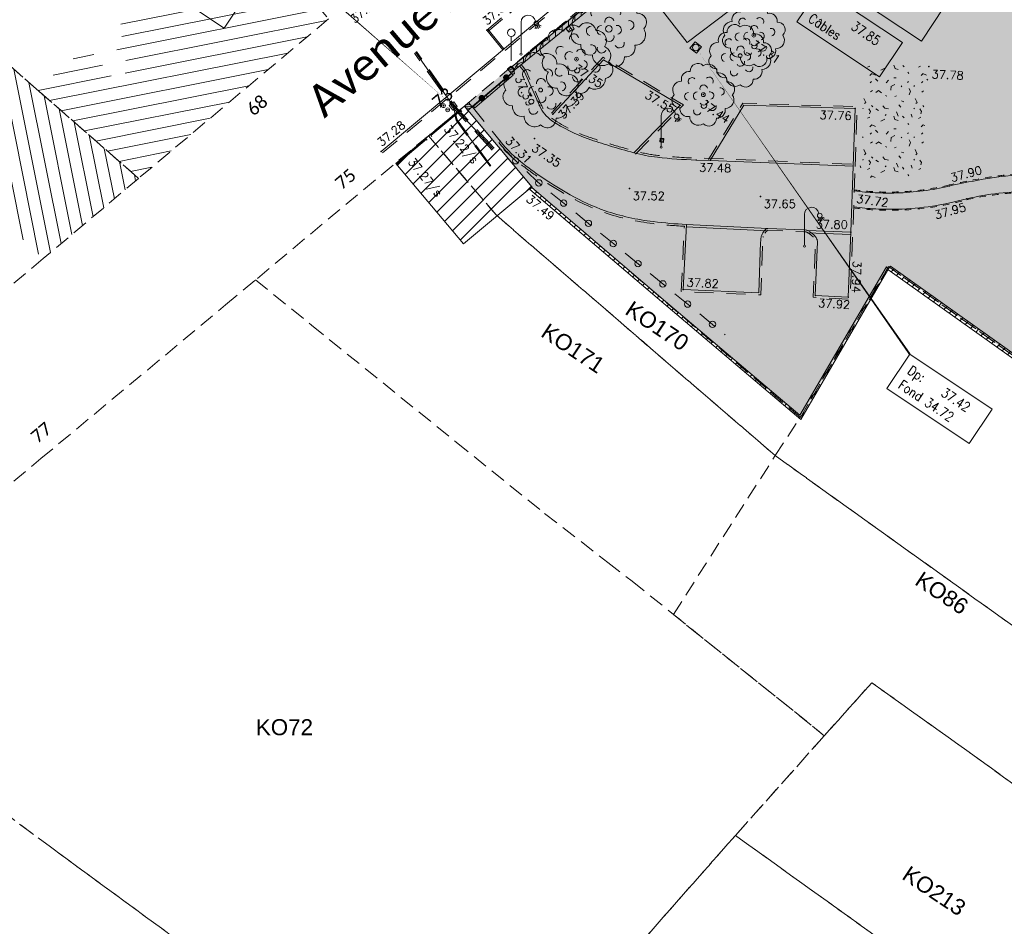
# Model space of a CAD drawing. Header units: metres. Extents: x 1711737 to 1712435, y 9275977 to 9276516.
# Tile 4 of 33: x 1711889 to 1711966, y 9276085 to 9276156. Entities that reach past the tile are written whole.
import ezdxf
from ezdxf.enums import TextEntityAlignment as Align

# ---------------------------------------------------------------- set-up
doc = ezdxf.new("R2010")
doc.units = ezdxf.units.M
doc.header["$LTSCALE"] = 5
doc.header["$PDMODE"] = 32
doc.header["$PDSIZE"] = 0.05
for name, pattern in [('Chemin', [0.5, 0.3, -0.2]), ('Cotation', [0.2, 0.1, -0.1]), ('Feeder', [3, 1, -0.5, 1, -0.5]), ('Parcelle', [1.2, 0.8, -0.4]), ('SubdiFisc', [0.6, 0.4, -0.2])]:
    doc.linetypes.add(name, pattern=pattern)
doc.layers.get('0').update_dxf_attribs({"lineweight": 15})
doc.layers.add('_sh_lot1', color=7, linetype='Continuous', lineweight=15, true_color=0xffffd7)
for name, color, linetype, lineweight in [('BA_barriere', 7, 'Continuous', 13), ('BA_barriere.gra', 7, 'Continuous', 9), ('BO_bordure', 7, 'Continuous', 13), ('BO_bordure.gra', 7, 'Continuous', 5), ('BR_bordurette', 7, 'Continuous', 13), ('BR_bordurette.gra', 7, 'Continuous', 5), ('CAD-Parcelle', 11, 'Parcelle', 13), ('CAD-Parcelle-Texte', 11, 'Continuous', 15), ('FA_facade', 7, 'Continuous', 15), ('FA_facade.hah', 147, 'Continuous', 13), ('HA_haie', 85, 'Continuous', 13), ('HA_haie.gra', 85, 'Continuous', 9), ('LA_limite-apparente', 8, 'Continuous', 13), ('LBA_bord-Asphalte', 8, 'Continuous', 15), ('LF_limite-frise', 8, 'Continuous', 13), ('MA_assainissement', 30, 'Continuous', 13), ('MA_assainissement.txt', 5, 'Continuous', 9), ('ME_electricite', 1, 'Continuous', 13), ('MG_gaz', 40, 'Continuous', 13), ('MI_non-affecte_Texte', 8, 'Continuous', 13), ('ML_eclairage-public', 6, 'Continuous', 13), ('MR_topo', 7, 'Continuous', 5), ('MR_topo.alt', 7, 'Continuous', 9), ('MS_signalisation', 7, 'Continuous', 13), ('MSH_signalisation-horizontale', 8, 'Continuous', 9), ('MU_mur', 7, 'Continuous', 13), ('MU_mur.hah', 147, 'Continuous', 13), ('MV_voirie', 7, 'Continuous', 13), ('MW_eau', 5, 'Continuous', 13), ('VE_Vegetation', 96, 'Continuous', 9)]:
    doc.layers.add(name, color=color, linetype=linetype, lineweight=lineweight)
doc.layers.add('CAD-NomRue', color=7, linetype='Continuous')
doc.styles.add('Ass-Style', font='simplex.shx')
doc.styles.add('Legend', font='calibri.ttf')
doc.styles.add('Simplex 1.0', font='Simplex.shx', dxfattribs={"height": 0.2})
doc.styles.get("Standard").update_dxf_attribs({"font": 'arial.ttf'})
doc.styles.add('Stylbloc-bdu', font='sanss___.ttf')
pattern_1 = [(45, (0, 0), (-0.353553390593, 0.353553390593), [])]

# ---------------------------------------------------------------- blocks, each defined once
blk = doc.blocks.new('PointTopo')
at = {"color": 0}
blk.add_point((0, 0), dxfattribs=at)
at = {"layer": 'MR_topo.alt', "style": 'Simplex 1.0'}
blk.add_attdef('ALT', text='', height=0.65, dxfattribs=at).set_placement((0.25, -0.25), align=Align.TOP_LEFT)
blk = doc.blocks.new('Gl9')
at = {"color": 0, "flags": 128}
blk.add_lwpolyline([(0, 0.1), (0, 3.104, -0.933922), (1.4, 3.2)], format="xyb", dxfattribs=at)
at = {"color": 0}
for points in [[(1.426, 2.709), (1.369, 2.482)], [(1.535, 2.702), (1.562, 2.469)], [(1.624, 2.727), (1.72, 2.513)], [(1.703, 2.779), (1.862, 2.607)], [(1.764, 2.857), (1.97, 2.745)]]:
    blk.add_lwpolyline(points, dxfattribs=at)
at = {"color": 0, "flags": 128}
blk.add_lwpolyline([(0, 0.125), (0, 0.125)], dxfattribs=at)
at = {"color": 0}
for centre, radius in [((1.5, 3), 0.224), ((0, 0), 0.1)]:
    blk.add_circle(centre, radius, dxfattribs=at)
blk = doc.blocks.new('Heq')
at = {"color": 0}
blk.add_lwpolyline([(-0.5, -0.5), (0.5, -0.5), (0.5, 0.5), (-0.5, 0.5)], close=True, dxfattribs=at)
blk.add_circle((0, 0), 0.4, dxfattribs=at)
at = {"color": 0, "style": 'Stylbloc-bdu'}
blk.add_text('E', height=0.6, dxfattribs=at).set_placement((0, 0), align=Align.MIDDLE_CENTER)
blk = doc.blocks.new('Gv1')
at = {"color": 0}
blk.add_circle((0, 0), 0.5, dxfattribs=at)
blk = doc.blocks.new('Gv2')
at = {"color": 0}
for centre, radius, start, end in [((-0.086, 0.371), 0.118, 43.6925, 183.5969), ((0.078, 0.342), 0.135, 358.4583, 125.1928), ((-0.218, 0.24), 0.125, 83.4353, 192.7267), ((-0.177, 0.208), 0.0582, 40.5494, 221.5178), ((0.092, 0.212), 0.0628, 330.5895, 133.7127), ((0.241, 0.217), 0.125, 353.4353, 102.7267), ((-0.343, 0.077), 0.135, 88.4583, 215.1928), ((0.006, 0.093), 0.0582, 9.1467, 190.1151), ((0.372, 0.085), 0.118, 313.6925, 93.5969), ((-0.23, -0.028), 0.0628, 90.5895, 253.7127), ((-0.093, -0.018), 0.0628, 90.5895, 253.7127), ((0.105, -0.014), 0.0582, 280.5494, 101.5178), ((0.269, 0.048), 0.0582, 280.5494, 101.5178), ((-0.372, -0.086), 0.118, 133.6925, 273.5969), ((0.006, -0.102), 0.0628, 210.5895, 13.7127), ((0.343, -0.079), 0.135, 268.4583, 35.1928), ((-0.241, -0.219), 0.125, 173.4353, 282.7267), ((-0.093, -0.258), 0.0582, 160.5494, 341.5178), ((0.138, -0.187), 0.0628, 210.5895, 13.7127), ((0.218, -0.242), 0.125, 263.4353, 12.7267), ((-0.078, -0.344), 0.135, 178.4583, 305.1928), ((0.086, -0.373), 0.118, 223.6925, 3.5969)]:
    blk.add_arc(centre, radius, start, end, dxfattribs=at)
blk = doc.blocks.new('Haq')
at = {"color": 0}
blk.add_lwpolyline([(-0.5, -0.5), (0.5, -0.5), (0.5, 0.5), (-0.5, 0.5)], close=True, dxfattribs=at)
blk.add_circle((0, 0), 0.4, dxfattribs=at)
blk = doc.blocks.new('Ha2')
at = {"color": 0}
blk.add_lwpolyline([(-0.5, -0.5), (0.5, -0.5), (0.5, 0.5), (-0.5, 0.5)], close=True, dxfattribs=at)
at = {"color": 0, "flags": 128}
for points in [[(-0.167, -0.5), (-0.167, 0.5)], [(0.167, -0.5), (0.167, 0.5)]]:
    blk.add_lwpolyline(points, dxfattribs=at)
blk = doc.blocks.new('Hw8')
at = {"color": 0}
for radius in [0.15, 0.03]:
    blk.add_circle((0, 0), radius, dxfattribs=at)
blk = doc.blocks.new('Hg7')
at = {"color": 0, "flags": 128}
blk.add_lwpolyline([(-0.1125, 0), (0.1125, 0)], dxfattribs=at)
at = {"color": 0}
blk.add_circle((0, 0), 0.15, dxfattribs=at)
blk = doc.blocks.new('Ha5')
at = {"color": 0}
blk.add_lwpolyline([(-0.5, -0.5), (0.5, -0.5), (0.5, 0.5), (-0.5, 0.5)], close=True, dxfattribs=at)
blk = doc.blocks.new('Gs1')
at = {"color": 0, "flags": 128}
blk.add_lwpolyline([(0, 0), (0, 1.9)], dxfattribs=at)
at = {"color": 0}
blk.add_circle((0, 2.2), 0.3, dxfattribs=at)
blk = doc.blocks.new('Hv8')
at = {"color": 0}
for p, q in [((-0.5, 0.4), (-0.4, 0.5)), ((-0.5, -0.05), (0.05, 0.5)), ((-0.5, -0.5), (0.5, 0.5)), ((-0.05, -0.5), (0.5, 0.05)), ((0.4, -0.5), (0.5, -0.4))]:
    blk.add_line(p, q, dxfattribs=at)
blk.add_lwpolyline([(-0.5, -0.5), (0.5, -0.5), (0.5, 0.5), (-0.5, 0.5)], close=True, dxfattribs=at)
blk = doc.blocks.new('_Pt-Seuil')
at = {"color": 0}
blk.add_point((0, 0), dxfattribs=at)
at = {"layer": 'MR_topo.alt', "style": 'Simplex 1.0'}
blk.add_attdef('ALT', text='', height=0.65, dxfattribs=at).set_placement((0.25, -0.25), align=Align.TOP_LEFT)
blk = doc.blocks.new('Gsd')
at = {"color": 0, "flags": 128}
for points in [[(0, -0.2), (0, 0)], [(0, -0.1), (1, -0.1)], [(1, -0.2), (1, 0)]]:
    blk.add_lwpolyline(points, dxfattribs=at)
blk = doc.blocks.new('_GeoCercl')
at = {"color": 0, "linetype": 'ByBlock', "lineweight": -2}
blk.add_circle((0, 0), 0.5, dxfattribs=at)
blk = doc.blocks.new('_GeoRond')
at = {"color": 0, "const_width": 0.499}
blk.add_lwpolyline([(-0.2505, 0, 1), (0.2505, 0, 1)], format="xyb", close=True, dxfattribs=at)

msp = doc.modelspace()

# ---------------------------------------------------------------- hatches: boundary and pattern name
at = {"layer": '_sh_lot1'}
h = msp.add_hatch(color=256, dxfattribs=at)
h.dxf.hatch_style = 1
h.paths.add_polyline_path([(1712001.971, 9276136.535), (1712011.331, 9276149.995), (1712014.08, 9276153.956), (1711985.838, 9276173.941), (1711968.512, 9276186.104), (1711952.301, 9276172.605), (1711946.038, 9276167.369), (1711923.87, 9276148.803), (1711929.255, 9276142.337), (1711950.125, 9276124.469), (1711956.999, 9276136.257), (1711987.056, 9276114.796), (1711996.116, 9276127.229)], flags=17)
at = {"layer": 'FA_facade.hah'}
h = msp.add_hatch(dxfattribs=at)
h.set_pattern_fill('ANSI31', color=256, scale=0.3, angle=270)
h.set_pattern_definition([(281.2999, (1711881.224, 9276159.8023), (0.934036, 0.186637), [])])
h.paths.add_polyline_path([(1711865.961, 9276160.145), (1711869.261, 9276163.795), (1711856.201, 9276175.785), (1711854.911, 9276174.395), (1711839.751, 9276188.625), (1711811.561, 9276157.135), (1711807.634, 9276160.653), (1711803.851, 9276156.585), (1711815.291, 9276146.495), (1711818.131, 9276149.635), (1711818.491, 9276149.325), (1711825.281, 9276156.705), (1711826.851, 9276155.325), (1711828.201, 9276154.135), (1711835.511, 9276162.185), (1711837.741, 9276160.245), (1711839.101, 9276161.795), (1711840.251, 9276163.105), (1711865.841, 9276139.845), (1711875.941, 9276130.665), (1711878.111, 9276132.925), (1711878.351, 9276132.715), (1711884.311, 9276139.055), (1711883.991, 9276139.395), (1711886.051, 9276141.525), (1711889.361, 9276138.385), (1711890.971, 9276136.875), (1711898.421, 9276143.145), (1711890.431, 9276150.135), (1711887.121, 9276153.055), (1711873.721, 9276164.795), (1711871.661, 9276162.615), (1711874.351, 9276160.295), (1711871.741, 9276157.425), (1711882.601, 9276147.745), (1711881.011, 9276146.135)])
h = msp.add_hatch(dxfattribs=at)
h.set_pattern_fill('ANSI31', color=256, scale=0.3)
h.set_pattern_definition([(11.3, (1711881.224, 9276159.8023), (-0.186637, 0.934036), [])])
h.paths.add_polyline_path([(1711913.251, 9276155.615), (1711905.411, 9276164.965), (1711905.331, 9276165.055), (1711901.471, 9276161.755), (1711902.661, 9276160.265), (1711896.831, 9276155.445), (1711897.521, 9276154.595), (1711896.371, 9276153.605), (1711897.881, 9276151.795), (1711896.611, 9276150.745), (1711894.431, 9276153.435), (1711890.431, 9276150.135), (1711898.421, 9276143.145)])
h = msp.add_hatch(dxfattribs=at)
h.set_pattern_fill('ANSI31', color=256, scale=0.3)
h.paths.add_polyline_path([(1711923.869, 9276148.803), (1711923.542, 9276148.529), (1711923.606, 9276148.452), (1711921.256, 9276146.498), (1711921.2, 9276146.566), (1711920.845, 9276146.269), (1711920.901, 9276146.203), (1711918.587, 9276144.246), (1711923.8, 9276138.026), (1711929.141, 9276142.474)])
at = {"layer": 'MU_mur.hah'}
h = msp.add_hatch(dxfattribs=at)
h.set_pattern_fill('_U', color=256, scale=0.5, angle=90, style=0, pattern_type=0)
h.set_pattern_definition([(90, (0, 0), (-0.5, 3e-17), [])])
h.paths.add_polyline_path([(1711927.593, 9276151.903), (1711936.39, 9276159.076), (1711943.686, 9276165.284), (1711944.347, 9276165.812), (1711944.55, 9276165.558), (1711943.893, 9276165.033), (1711936.598, 9276158.826), (1711927.799, 9276151.651)])
h = msp.add_hatch(dxfattribs=at)
h.set_pattern_fill('_U', color=256, scale=0.5, angle=45, style=0, pattern_type=0)
h.set_pattern_definition(pattern_1)
h.paths.add_polyline_path([(1711931.536, 9276155.085), (1711931.879, 9276155.373), (1711931.821, 9276155.442), (1711931.478, 9276155.153)])
h = msp.add_hatch(dxfattribs=at)
h.set_pattern_fill('_U', color=256, scale=0.5, angle=63, style=0, pattern_type=0)
h.set_pattern_definition([(63, (0, 0), (-0.445503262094, 0.22699524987), [])])
h.paths.add_polyline_path([(1711932.07, 9276155.054), (1711931.817, 9276154.844), (1711932.035, 9276154.583), (1711932.287, 9276154.793)])
h = msp.add_hatch(dxfattribs=at)
h.set_pattern_fill('_U', color=256, scale=0.5, angle=45, style=0, pattern_type=0)
h.set_pattern_definition(pattern_1)
h.paths.add_polyline_path([(1711929.068, 9276153.046), (1711929.432, 9276153.354), (1711929.374, 9276153.423), (1711929.01, 9276153.115)])
h = msp.add_hatch(dxfattribs=at)
h.set_pattern_fill('_U', color=256, scale=0.5, angle=45, style=0, pattern_type=0)
h.set_pattern_definition(pattern_1)
h.paths.add_polyline_path([(1711928.995, 9276142.27), (1711939.445, 9276133.362), (1711950.145, 9276124.303), (1711957.032, 9276136.117), (1711956.842, 9276136.228), (1711950.087, 9276124.641), (1711939.588, 9276133.53), (1711929.137, 9276142.438)])
h = msp.add_hatch(dxfattribs=at)
h.set_pattern_fill('_U', color=256, scale=0.5, angle=45, style=0, pattern_type=0)
h.set_pattern_definition(pattern_1)
h.paths.add_polyline_path([(1712021.364, 9276108.873), (1712013.833, 9276114.274), (1711996.136, 9276127.026), (1711987.11, 9276114.543), (1711956.956, 9276136.018), (1711957.154, 9276136.295), (1711987.032, 9276115.016), (1711996.06, 9276127.5), (1712014.032, 9276114.55), (1712021.562, 9276109.149)])
at = {"layer": 'VE_Vegetation'}
h = msp.add_hatch(dxfattribs=at)
h.set_pattern_fill('HAIE', color=256, scale=4)
h.set_pattern_definition([(109.29004622, (2.80424, 0.01486), (-24.0000000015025, 68.000000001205), [0.241356, -84.5171244]), (161.565051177, (1.7328, 3.65), (-4, 5e-12), [0.25252, -12.3965906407]), (106.927513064, (1.4932, 3.73), (-15.9999999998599, 52.0000000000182), [0.27384, -95.8926822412]), (111.250505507, (1.74408, 6e-15), (-7.9999999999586, 20.000000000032), [0.34598, -76.9068516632]), (28.4429286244, (1.2084, 2.3284), (43.999999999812, 23.999999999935), [0.31104, -108.8677125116]), (83.659808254, (1.174, 2.0208), (-1e-12, 4.000000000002), [0.30952, -35.9120205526]), (28.072486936, (3.3402, 3.821), (52.000000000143, 28.0000000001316), [0.193668, -67.806332]), (69.4439547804, (3.5112, 0.18576), (4.00000000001, 12.000000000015), [0.1948, -33.9812149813]), (122.905242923, (3.568, 0.36816), (-8.0000000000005, 11.999999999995), [0.2306, -80.7632269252]), (135, (3.7618, 0.7214), (-4, -1e-14), [0.145108, -5.5117462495]), (156.250505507, (3.9784, 3.1944), (-63.9999999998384, 28.0000000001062), [0.31148, -108.94052227]), (45, (3.534, 3.16), (-1e-14, 4), [0.225688, -5.4311662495]), (48.3664606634, (3.568, 2.5904), (28.000000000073, 32.000000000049), [0.13712, -48.0292583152]), (34.6951535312, (3.5908, 1.884), (39.999999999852, 27.999999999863), [0.1802, -63.0653532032]), (128.290163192, (2.2, 3.8552), (-15.9999999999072, 20.0000000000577), [0.18448, -96.6452674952]), (72.2553283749, (2.6104, 1.6444), (28.0000000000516, 87.9999999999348), [0.29912, -104.6961179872]), (115.346175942, (2.7016, 1.9292), (-4.000000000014, 8.0000000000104), [0.23968, -83.8555041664]), (115.016893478, (3.2152, 1.0636), (-3.999999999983, 8.000000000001), [0.35184, -65.8599414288]), (41.1859251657, (3.1236, 0.9836), (4.000000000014, 4.000000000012), [0.12108, -42.3995032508]), (63.434948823, (2.9754, 0.5618), (2e-12, 4), [0.076452, -8.86781991]), (131.185925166, (1.9492, 0.71), (-4.000000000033, 3.999999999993), [0.24228, -42.2783032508]), (159.44395478, (2.17724, 1.1201), (-11.999999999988, 4.000000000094), [0.194808, -33.9812069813]), (19.7988763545, (1.4932, 1.5304), (43.9999999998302, 15.9999999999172), [0.13356, -106.1490820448]), (116.565051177, (2.0177, 2.294), (-4, 4), [0.076452, -8.86781991]), (45, (2.485, 2.636), (-1e-14, 4), [0.09674, -5.5601142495]), (56.309932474, (2.9638, 2.3168), (4, 8), [0.082316, -14.3398891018]), (131.185925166, (2.5764, 3.3312), (-4.000000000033, 3.999999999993), [0.12124, -42.3993432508]), (2e-13, (1.4, 3), (-1e-14, 4), [0.2, -3.8]), (146.309932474, (0.2049, 0.4252), (-8, 4), [0.24628, -14.1759251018]), (143.130102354, (0.4444, 1.8267), (-11.99999999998, 8.00000000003), [0.284896, -19.715104]), (36.3843518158, (-6e-15, 1.83824), (15.9999999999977, 11.999999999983), [0.268868, -94.1345217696]), (136.73570459, (0.21637, 2.66992), (-64.0000000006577, 59.9999999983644), [0.266304, -93.11463624]), (25.7099537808, (0.376, 3.5932), (7.9999999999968, 3.9999999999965), [0.36704, -119.49955251]), (127.405356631, (0.6836, 0.63), (-39.9999999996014, 52.0000000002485), [0.244, -85.359738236]), (45, (0.718, 0.0376), (-1e-14, 4), [0.112844, -5.5440102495]), (153.434948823, (0.8548, 1.5647), (-4, -5e-12), [0.10174, -8.84253191]), (167.471192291, (0.9916, 0.5616), (-20.000000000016, 3.99999999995), [0.31552, -36.5626578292]), (45, (0.8, 2.6), (-1e-14, 4), [0.282844, -5.3740102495])])
h.paths.add_polyline_path([(1711954.742, 9276143.26), (1711959.538, 9276143.036), (1711960.153, 9276151.881), (1711955.154, 9276152.114)])

# ---------------------------------------------------------------- linework, layer by layer
at = {"layer": 'BA_barriere', "flags": 128}
msp.add_lwpolyline([(1711924.472, 9276148.774), (1711927.524, 9276151.348)], dxfattribs=at)
at = {"layer": 'BO_bordure', "flags": 128}
for points in [[(1711917.373, 9276145.247), (1711935.666, 9276160.562), (1711944.832, 9276168.251), (1711952.453, 9276174.607), (1711964.475, 9276184.636, 0.102196), (1711965.178, 9276185.521, 0.076944), (1711965.641, 9276186.942, 0.085567), (1711965.627, 9276188.385, 0.084585), (1711965.127, 9276189.757), (1711955.056, 9276207.429, 0.024997), (1711954.744, 9276207.918, 0.009175), (1711953.807, 9276209.187, 0.012386), (1711952.892, 9276210.319, 0.012386), (1711951.923, 9276211.405)], [(1711926.666, 9276146.045, 0.055978), (1711928.512, 9276144.257, 0.019789), (1711930.084, 9276143.13, 0.020043), (1711932.14, 9276141.865, 0.0425), (1711934.857, 9276140.621, 0.052411), (1711938.632, 9276139.766, 0.019793), (1711941.215, 9276139.548), (1711940.961, 9276134.455), (1711946.885, 9276134.189), (1711947.017, 9276138.151, -0.020462), (1711947.048, 9276138.559, -0.076611), (1711947.077, 9276138.665, -0.025359), (1711947.188, 9276138.884, -0.034065), (1711947.29, 9276139.035, -0.070936), (1711947.469, 9276139.209, -0.168446), (1711947.571, 9276139.24), (1711950.396, 9276139.131, -0.033371), (1711950.57, 9276139.112, -0.05639), (1711950.67, 9276139.083, -0.053223), (1711950.862, 9276138.977, -0.032064), (1711951.146, 9276138.751, -0.08592), (1711951.392, 9276138.435, -0.132857), (1711951.45, 9276138.18), (1711951.288, 9276133.993), (1711953.866, 9276133.854), (1711954.066, 9276138.95), (1711954.256, 9276144.091), (1711943.068, 9276144.557), (1711941.97, 9276144.584, -0.022627), (1711938.957, 9276144.796, -0.036613), (1711937.122, 9276145.146, -0.008351), (1711935.208, 9276145.694, -0.00951), (1711933.546, 9276146.234, -0.066476), (1711930.716, 9276147.657, -0.139661), (1711929.736, 9276148.833), (1711928.564, 9276151.48), (1711928.184, 9276151.946)]]:
    msp.add_lwpolyline(points, format="xyb", dxfattribs=at)
for points in [[(1711937.122, 9276145.146), (1711940.737, 9276148.858), (1711934.731, 9276152.422), (1711930.782, 9276148.155)], [(1711954.256, 9276144.091), (1711954.389, 9276148.605), (1711945.701, 9276148.869), (1711943.068, 9276144.557)]]:
    msp.add_lwpolyline(points, dxfattribs=at)
at = {"layer": 'BO_bordure.gra', "linetype": 'Chemin', "flags": 128}
for points in [[(1711917.469, 9276145.132), (1711935.763, 9276160.447), (1711944.929, 9276168.136), (1711952.549, 9276174.492), (1711964.571, 9276184.521, 0.102196), (1711965.312, 9276185.453, 0.076944), (1711965.789, 9276186.918, 0.085567), (1711965.774, 9276188.412, 0.084585), (1711965.258, 9276189.831), (1711955.186, 9276207.504, 0.024997), (1711954.867, 9276208.005, 0.009175), (1711953.926, 9276209.278, 0.012386), (1711953.007, 9276210.416, 0.012386), (1711952.032, 9276211.507, 0.012386)], [(1711926.55, 9276145.95, 0.055972), (1711928.42, 9276144.139, 0.019779), (1711930.001, 9276143.005, 0.020036), (1711932.066, 9276141.734, 0.042515), (1711934.807, 9276140.48, 0.052422), (1711938.614, 9276139.617, 0.018643), (1711941.058, 9276139.405), (1711940.804, 9276134.312), (1711947.03, 9276134.032), (1711947.167, 9276138.146, -0.020462), (1711947.197, 9276138.542, -0.076611), (1711947.214, 9276138.604, -0.025359), (1711947.318, 9276138.809, -0.034065), (1711947.408, 9276138.944, -0.070936), (1711947.557, 9276139.088, -0.168446), (1711947.566, 9276139.09), (1711950.39, 9276138.981, -0.033371), (1711950.545, 9276138.965, -0.05639), (1711950.612, 9276138.945, -0.053223), (1711950.776, 9276138.854, -0.032064), (1711951.045, 9276138.64, -0.08592), (1711951.259, 9276138.364, -0.132857), (1711951.3, 9276138.186), (1711951.132, 9276133.851), (1711954.01, 9276133.696), (1711954.216, 9276138.945), (1711954.411, 9276144.234), (1711943.073, 9276144.707), (1711941.973, 9276144.734, -0.022627), (1711938.974, 9276144.945, -0.036613), (1711937.161, 9276145.291, -0.008351), (1711935.252, 9276145.837, -0.00951), (1711933.595, 9276146.376, -0.066476), (1711930.8, 9276147.781, -0.139661), (1711929.873, 9276148.894), (1711928.693, 9276151.559), (1711928.3, 9276152.041)]]:
    msp.add_lwpolyline(points, format="xyb", dxfattribs=at)
for points in [[(1711937.229, 9276145.042), (1711940.977, 9276148.89), (1711934.703, 9276152.613), (1711930.672, 9276148.257)], [(1711954.405, 9276144.086), (1711954.543, 9276148.75), (1711945.618, 9276149.022), (1711942.94, 9276144.635)]]:
    msp.add_lwpolyline(points, dxfattribs=at)
at = {"layer": 'BR_bordurette', "flags": 128}
for points in [[(1711992.683, 9276139.578, -0.033029), (1711990.334, 9276139.726, -0.008538), (1711988.456, 9276139.967, -0.008894), (1711986.125, 9276140.35, -0.013269), (1711984.576, 9276140.676), (1711980.082, 9276141.745, 0.017139), (1711975.919, 9276142.562, 0.00186), (1711973.054, 9276143.021, 0.024844), (1711969.657, 9276143.453, 0.042942), (1711966.139, 9276143.331, 0.011477), (1711964.765, 9276143.142, 0.015229), (1711961.769, 9276142.552)], [(1711961.769, 9276142.552, -0.025329), (1711959.711, 9276142.173, -0.025329), (1711957.626, 9276142.005, -0.019969), (1711955.976, 9276142.021, -0.019969), (1711954.333, 9276142.169)], [(1711963.12, 9276141.56, -0.024382), (1711965.635, 9276141.984, -0.024382), (1711968.179, 9276142.162, -0.009632), (1711969.647, 9276142.164, -0.025749), (1711970.195, 9276142.126), (1711973.709, 9276141.699, -0.012536), (1711975.078, 9276141.498, -0.006138), (1711977.856, 9276140.984, -0.007993), (1711980.535, 9276140.409, -0.007993), (1711983.194, 9276139.749)], [(1711954.307, 9276140.915, 0.019525), (1711956.013, 9276140.76, 0.019525), (1711957.726, 9276140.738, 0.031173), (1711960.449, 9276140.981, 0.031173), (1711963.12, 9276141.56)]]:
    msp.add_lwpolyline(points, format="xyb", dxfattribs=at)
at = {"layer": 'BR_bordurette.gra', "linetype": 'Cotation', "flags": 128}
for points in [[(1711992.683, 9276139.658, -0.033039), (1711990.343, 9276139.805, -0.008541), (1711988.467, 9276140.046, -0.008894), (1711986.14, 9276140.429, -0.013269), (1711984.594, 9276140.753), (1711980.1, 9276141.823, 0.017139), (1711975.932, 9276142.641, 0.001859), (1711973.067, 9276143.1, 0.024846), (1711969.662, 9276143.533, 0.042952), (1711966.13, 9276143.411, 0.011476), (1711964.752, 9276143.221, 0.015229), (1711961.751, 9276142.63, 0.015229)], [(1711961.75, 9276142.63, -0.025329), (1711959.701, 9276142.253, -0.025329), (1711957.624, 9276142.085, -0.019969), (1711955.98, 9276142.101, -0.019969), (1711954.344, 9276142.249, -0.019969)], [(1711963.137, 9276141.482, -0.024382), (1711965.645, 9276141.905, -0.024382), (1711968.181, 9276142.082, -0.009632), (1711969.646, 9276142.084, -0.025749), (1711970.185, 9276142.046), (1711973.699, 9276141.62, -0.012536), (1711975.064, 9276141.42, -0.006138), (1711977.84, 9276140.905, -0.007993), (1711980.517, 9276140.331, -0.007993), (1711983.173, 9276139.671, -0.007993)], [(1711954.297, 9276140.835, 0.019525), (1711956.009, 9276140.68, 0.019525), (1711957.728, 9276140.658, 0.031173), (1711960.461, 9276140.902, 0.031173), (1711963.142, 9276141.483, 0.031173)]]:
    msp.add_lwpolyline(points, format="xyb", dxfattribs=at)
at = {"layer": 'CAD-Parcelle', "ltscale": 0.3, "elevation": 34.565}
for points in [[(1711883.901, 9276190.585), (1711903.691, 9276167.005), (1711905.331, 9276165.055), (1711905.411, 9276164.965), (1711913.251, 9276155.615), (1711898.421, 9276143.145), (1711890.431, 9276150.135), (1711887.121, 9276153.055), (1711873.721, 9276164.795), (1711867.611, 9276170.145), (1711879.871, 9276188.275), (1711883.901, 9276190.585)], [(1711987.056, 9276114.796), (1711956.999, 9276136.257), (1711950.125, 9276124.469), (1711929.137, 9276142.438), (1711929.141, 9276142.474), (1711923.87, 9276148.803), (1711946.038, 9276167.369), (1711952.301, 9276172.605), (1711968.516, 9276186.108), (1711968.308, 9276186.247), (1711985.838, 9276173.941), (1712014.08, 9276153.956), (1712011.331, 9276149.995), (1712001.971, 9276136.535), (1711996.116, 9276127.229), (1711987.056, 9276114.796)], [(1711921.061, 9276146.485), (1711926.351, 9276140.285), (1711948.151, 9276121.475), (1711950.125, 9276124.469), (1711929.137, 9276142.438), (1711929.141, 9276142.474), (1711923.87, 9276148.803), (1711921.061, 9276146.485)], [(1711907.561, 9276135.215), (1711911.921, 9276131.685), (1711923.221, 9276122.535), (1711930.141, 9276116.965), (1711935.071, 9276113.135), (1711936.981, 9276111.655), (1711940.201, 9276109.065), (1711948.151, 9276121.475), (1711926.351, 9276140.285), (1711921.061, 9276146.485), (1711907.561, 9276135.215)], [(1711948.151, 9276121.475), (1711950.125, 9276124.469), (1711956.999, 9276136.257), (1711987.056, 9276114.796), (1711982.321, 9276107.945), (1712008.541, 9276089.055), (1712016.531, 9276083.265), (1712031.241, 9276072.595), (1712026.211, 9276065.595), (1712007.971, 9276078.585), (1712005.601, 9276080.275), (1712002.441, 9276082.505), (1711985.221, 9276094.915), (1711948.151, 9276121.475)], [(1711871.881, 9276105.445), (1711877.311, 9276110.045), (1711884.591, 9276116.085), (1711885.901, 9276117.175), (1711890.791, 9276121.245), (1711899.131, 9276128.185), (1711905.201, 9276133.255), (1711907.561, 9276135.215), (1711911.921, 9276131.685), (1711923.221, 9276122.535), (1711930.141, 9276116.965), (1711935.071, 9276113.135), (1711936.981, 9276111.655), (1711940.201, 9276109.065), (1711951.991, 9276099.585), (1711945.041, 9276091.785), (1711931.631, 9276076.575), (1711924.461, 9276081.695), (1711916.351, 9276072.695), (1711891.531, 9276090.885), (1711871.881, 9276105.445)], [(1712020.351, 9276057.395), (1712008.011, 9276066.185), (1711999.691, 9276072.145), (1711984.901, 9276082.755), (1711983.131, 9276084.025), (1711976.511, 9276088.785), (1711963.301, 9276098.295), (1711955.701, 9276103.725), (1711951.991, 9276099.585), (1711940.201, 9276109.065), (1711948.151, 9276121.475), (1711985.221, 9276094.915), (1712002.441, 9276082.505), (1712005.601, 9276080.275), (1712007.971, 9276078.585), (1712026.211, 9276065.595), (1712020.351, 9276057.395)], [(1711871.881, 9276105.445), (1711891.531, 9276090.885), (1711916.351, 9276072.695), (1711908.341, 9276063.815), (1711895.851, 9276049.915), (1711891.981, 9276045.635), (1711887.081, 9276040.115), (1711868.041, 9276057.065), (1711844.071, 9276078.685), (1711843.581, 9276081.745), (1711853.411, 9276090.005), (1711871.881, 9276105.445)], [(1711967.191, 9276075.895), (1711945.041, 9276091.785), (1711951.991, 9276099.585), (1711955.701, 9276103.725), (1711963.301, 9276098.295), (1711976.511, 9276088.785), (1711967.191, 9276075.895)], [(1711987.101, 9276036.845), (1711985.861, 9276037.735), (1711982.641, 9276040.035), (1711959.901, 9276056.315), (1711938.391, 9276071.755), (1711931.631, 9276076.575), (1711945.041, 9276091.785), (1711967.191, 9276075.895), (1711957.761, 9276062.835), (1711978.681, 9276047.975), (1711990.171, 9276041.145), (1711987.101, 9276036.845)]]:
    msp.add_lwpolyline(points, close=True, dxfattribs=at)
msp.add_lwpolyline([(1711887.121, 9276153.055), (1711890.431, 9276150.135), (1711898.421, 9276143.145), (1711890.971, 9276136.875), (1711873.481, 9276122.295)], dxfattribs=at)
at = {"layer": 'FA_facade', "flags": 128}
msp.add_lwpolyline([(1711923.8, 9276138.026), (1711918.523, 9276144.323), (1711923.542, 9276148.529), (1711923.869, 9276148.803), (1711929.141, 9276142.474)], close=True, dxfattribs=at)
at = {"layer": 'HA_haie', "linetype": 'Chemin', "flags": 128}
msp.add_lwpolyline([(1711926.956, 9276145.415), (1711929.617, 9276142.854), (1711938.36, 9276135.728), (1711944.251, 9276130.927)], dxfattribs=at)
at = {"layer": 'LA_limite-apparente', "flags": 128}
msp.add_lwpolyline([(1711938.708, 9276157.077), (1711941.288, 9276153.759), (1711944.575, 9276156.271), (1711941.974, 9276159.617)], close=True, dxfattribs=at)
at = {"layer": 'LBA_bord-Asphalte', "linetype": 'Chemin', "flags": 128}
msp.add_lwpolyline([(1711924.472, 9276148.774), (1711926.666, 9276146.045)], dxfattribs=at)
at = {"layer": 'LF_limite-frise', "flags": 128}
for points in [[(1711941.206, 9276139.348), (1711947.562, 9276139.04)], [(1711941.215, 9276139.548), (1711947.571, 9276139.24)], [(1711950.663, 9276138.883), (1711954.058, 9276138.751)], [(1711950.67, 9276139.083), (1711954.066, 9276138.95)]]:
    msp.add_lwpolyline(points, dxfattribs=at)
at = {"layer": 'MA_assainissement', "linetype": 'SubdiFisc', "flags": 128}
for points in [[(1711926.054, 9276145.364), (1711922.929, 9276148.742), (1711919.971, 9276152.942)], [(1711926.201, 9276145.5), (1711923.084, 9276148.869), (1711920.135, 9276153.057)], [(1711925.885, 9276144.09), (1711923.225, 9276147.689), (1711922.968, 9276148.796)], [(1711925.95, 9276144.138), (1711923.299, 9276147.724), (1711923.045, 9276148.815)]]:
    msp.add_lwpolyline(points, dxfattribs=at)
at = {"layer": 'MA_assainissement', "linetype": 'Continuous', "flags": 128}
msp.add_lwpolyline([(1711926.128, 9276145.432), (1711923.006, 9276148.806), (1711920.053, 9276153)], dxfattribs=at)
at = {"layer": 'MA_assainissement', "flags": 128}
msp.add_lwpolyline([(1711925.918, 9276144.114), (1711923.262, 9276147.706), (1711923.006, 9276148.806)], dxfattribs=at)
at = {"layer": 'MA_assainissement.txt'}
for points in [[(1711902.702, 9276165.249), (1711909.149, 9276160.949), (1711905.113, 9276154.896), (1711898.665, 9276159.196)], [(1711958.661, 9276129.414), (1711965.109, 9276125.114), (1711963.319, 9276122.431), (1711956.872, 9276126.731)]]:
    msp.add_lwpolyline(points, close=True, dxfattribs=at)
for points in [[(1711923.006, 9276148.806, 0, 0.15, 0), (1711909.149, 9276160.949, 0, 0, 0)], [(1711941.945, 9276153.377, 0, 0.15, 0), (1711958.661, 9276129.414, 0, 0, 0)]]:
    msp.add_lwpolyline(points, format="xyseb", dxfattribs=at)
at = {"layer": 'MI_non-affecte_Texte'}
for points in [[(1711954.915, 9276160.85), (1711961.362, 9276156.55), (1711959.573, 9276153.867), (1711953.125, 9276158.167)], [(1711951.644, 9276158.056), (1711958.092, 9276153.756), (1711956.302, 9276151.073), (1711949.855, 9276155.373)]]:
    msp.add_lwpolyline(points, close=True, dxfattribs=at)
at = {"layer": 'MSH_signalisation-horizontale', "linetype": 'Feeder', "ltscale": 0.3, "flags": 128}
for points in [[(1711925.621, 9276154.727), (1711929.293, 9276157.781), (1711934.328, 9276161.99), (1711943.558, 9276169.732), (1711951.216, 9276176.094)], [(1711925.698, 9276154.634), (1711929.37, 9276157.689), (1711934.405, 9276161.898), (1711943.635, 9276169.64), (1711951.293, 9276176.001)]]:
    msp.add_lwpolyline(points, dxfattribs=at)
at = {"layer": 'MSH_signalisation-horizontale', "flags": 128}
for points in [[(1711926.865, 9276153.194), (1711925.621, 9276154.727)], [(1711926.957, 9276153.271), (1711925.715, 9276154.802)]]:
    msp.add_lwpolyline(points, dxfattribs=at)
at = {"layer": 'MU_mur'}
for p, q in [((1711931.536, 9276155.085, 37.053), (1711931.478, 9276155.153, 37.053)), ((1711931.879, 9276155.373, 37.053), (1711931.821, 9276155.442, 37.053)), ((1711932.07, 9276155.054, 37.17), (1711932.287, 9276154.793, 37.17)), ((1711931.817, 9276154.844, 37.17), (1711932.035, 9276154.583, 37.17)), ((1711929.068, 9276153.046, 37.135), (1711929.01, 9276153.115, 37.135)), ((1711929.432, 9276153.354, 37.135), (1711929.374, 9276153.423, 37.135)), ((1711927.808, 9276151.639, 37.156), (1711927.593, 9276151.903, 37.156)), ((1711927.593, 9276151.903, 37.156), (1711927.799, 9276151.651, 37.156)), ((1711928.995, 9276142.27, 37.474), (1711929.137, 9276142.438, 37.474)), ((1711957.032, 9276136.117, 37.474), (1711956.842, 9276136.228, 37.474)), ((1711956.956, 9276136.018, 39.928), (1711957.154, 9276136.295, 39.928))]:
    msp.add_line(p, q, dxfattribs=at)
at = {"layer": 'MU_mur', "flags": 128}
for points, elevation in [([(1711927.593, 9276151.903), (1711936.39, 9276159.076), (1711943.686, 9276165.284), (1711944.347, 9276165.812)], 37.156), ([(1711927.808, 9276151.639), (1711936.608, 9276158.815), (1711943.883, 9276165.044), (1711944.55, 9276165.539)], 37.156), ([(1711931.478, 9276155.153), (1711931.821, 9276155.442)], 37.053), ([(1711931.536, 9276155.085), (1711931.879, 9276155.373)], 37.053), ([(1711932.07, 9276155.054), (1711931.817, 9276154.844)], 37.17), ([(1711932.287, 9276154.793), (1711932.035, 9276154.583)], 37.17), ([(1711929.01, 9276153.115), (1711929.374, 9276153.423)], 37.135), ([(1711929.068, 9276153.046), (1711929.432, 9276153.354)], 37.135), ([(1711928.995, 9276142.27), (1711939.445, 9276133.362), (1711950.145, 9276124.303), (1711957.032, 9276136.117)], 37.474), ([(1711929.137, 9276142.438), (1711939.588, 9276133.53), (1711950.087, 9276124.641), (1711956.842, 9276136.228)], 37.474), ([(1712021.364, 9276108.873), (1712013.833, 9276114.274), (1711996.136, 9276127.026), (1711987.11, 9276114.543), (1711956.956, 9276136.018)], 39.928), ([(1712021.562, 9276109.149), (1712014.032, 9276114.55), (1711996.06, 9276127.5), (1711987.032, 9276115.016), (1711957.154, 9276136.295)], 39.928)]:
    msp.add_lwpolyline(points, dxfattribs=dict(at, elevation=elevation))

# ---------------------------------------------------------------- block references
at = {"layer": 'BA_barriere.gra', "xscale": 0.5, "yscale": 0.5, "zscale": 0.5, "rotation": 40.13626035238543}
for p in [(1711927.147, 9276151.03), (1711925.236, 9276149.418)]:
    msp.add_blockref('_GeoRond', p, dxfattribs=at)
at = {"layer": 'FA_facade'}
for p, xscale, rotation in [((1711921.192, 9276146.575, 37.226), 3.055914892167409, 39.75501965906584), ((1711918.523, 9276144.323, 37.284), 3.030104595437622, 40.22576875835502)]:
    msp.add_blockref('Gsd', p, dxfattribs=dict(at, xscale=xscale, rotation=rotation))
at = {"layer": 'HA_haie.gra', "xscale": 0.5, "yscale": 0.5, "zscale": 0.5}
for p, rotation in [((1711927.882, 9276144.523), 316.1000937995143), ((1711929.689, 9276142.795), 320.8193713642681), ((1711931.627, 9276141.216), 320.8193713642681), ((1711933.565, 9276139.637), 320.8193713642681), ((1711935.502, 9276138.057), 320.8193713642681), ((1711937.44, 9276136.478), 320.8193713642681), ((1711939.378, 9276134.898), 320.8194020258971), ((1711941.316, 9276133.319), 320.8194020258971), ((1711943.254, 9276131.739), 320.8194020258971)]:
    msp.add_blockref('_GeoCercl', p, dxfattribs=dict(at, rotation=rotation))
at = {"layer": 'MA_assainissement'}
for name, p, xscale, yscale, rotation in [('Haq', (1711941.945, 9276153.377, 37.417), 0.6474574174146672, 0.6474574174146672, 321.4879247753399), ('Ha2', (1711926.132, 9276150.002, 37.231), 3.928737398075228, -0.1632600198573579, 220.5544550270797), ('Ha5', (1711923.006, 9276148.806, 37.183), 0.4474978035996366, 0.4474978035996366, 307.7315604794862)]:
    msp.add_blockref(name, p, dxfattribs=dict(at, xscale=xscale, yscale=yscale, rotation=rotation))
at = {"layer": 'ME_electricite', "xscale": -0.3, "yscale": -0.3, "rotation": 173.7220083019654}
msp.add_blockref('Heq', (1711939.3, 9276146.125, 37.532), dxfattribs=at)
at = {"layer": 'MG_gaz'}
msp.add_blockref('Hg7', (1711922.564, 9276148.502, 37.194), dxfattribs=at)
at = {"layer": 'ML_eclairage-public', "xscale": 0.8, "yscale": 0.8, "zscale": 0.8}
for p in [(1711928.295, 9276152.864, 37.174), (1711939.25, 9276145.59, 37.471), (1711950.434, 9276137.841, 37.851)]:
    msp.add_blockref('Gl9', p, dxfattribs=at)
at = {"layer": 'MR_topo'}
ref = msp.add_blockref('PointTopo', (1711917.127, 9276156.429, 37.265), dxfattribs=dict(at, rotation=39.82738203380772))
ref.add_attrib('ALT', '37.27', dxfattribs={"layer": 'MR_topo.alt', "height": 0.65, "rotation": 39.82738, "style": 'Simplex 1.0'}).set_placement((1711917.22, 9276156.833, 37.265), align=Align.RIGHT)
ref = msp.add_blockref('PointTopo', (1711925.621, 9276154.727, 37.069), dxfattribs=dict(at, rotation=41.44371334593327))
ref.add_attrib('ALT', '37.07', (1711925.643, 9276155.08, 37.069), dxfattribs={"layer": 'MR_topo.alt', "height": 0.65, "rotation": 41.44371, "style": 'Simplex 1.0'})
ref = msp.add_blockref('PointTopo', (1711946.486, 9276154.344, 37.315), dxfattribs=dict(at, rotation=326.2998993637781))
ref.add_attrib('ALT', '37.31', dxfattribs={"layer": 'MR_topo.alt', "height": 0.65, "rotation": 326.2999, "style": 'Simplex 1.0'}).set_placement((1711946.555, 9276153.998, 37.315), align=Align.TOP_LEFT)
ref = msp.add_blockref('PointTopo', (1711932.628, 9276152.462, 37.348), dxfattribs=dict(at, rotation=326.2998993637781))
ref.add_attrib('ALT', '37.35', dxfattribs={"layer": 'MR_topo.alt', "height": 0.65, "rotation": 326.2999, "style": 'Simplex 1.0'}).set_placement((1711932.697, 9276152.116, 37.348), align=Align.TOP_LEFT)
ref = msp.add_blockref('PointTopo', (1711960.153, 9276151.881), dxfattribs=dict(at, rotation=357.3337693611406))
ref.add_attrib('ALT', '37.78', dxfattribs={"layer": 'MR_topo.alt', "height": 0.65, "rotation": 357.33377, "style": 'Simplex 1.0'}).set_placement((1711960.391, 9276151.62), align=Align.TOP_LEFT)
ref = msp.add_blockref('PointTopo', (1711929.736, 9276148.833, 37.395), dxfattribs=dict(at, rotation=293.8898586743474))
ref.add_attrib('ALT', '37.39', dxfattribs={"layer": 'MR_topo.alt', "height": 0.65, "rotation": 293.88986, "style": 'Simplex 1.0'}).set_placement((1711929.406, 9276148.961, 37.395), align=Align.TOP_RIGHT)
ref = msp.add_blockref('PointTopo', (1711930.782, 9276148.155, 37.386), dxfattribs=dict(at, rotation=47.21139713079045))
ref.add_attrib('ALT', '37.39', dxfattribs={"layer": 'MR_topo.alt', "height": 0.65, "rotation": 47.2114, "style": 'Simplex 1.0'}).set_placement((1711931.135, 9276148.169, 37.386), align=Align.TOP_LEFT)
ref = msp.add_blockref('PointTopo', (1711940.737, 9276148.858, 37.553), dxfattribs=dict(at, rotation=329.3129899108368))
ref.add_attrib('ALT', '37.55', dxfattribs={"layer": 'MR_topo.alt', "height": 0.65, "rotation": 329.31299, "style": 'Simplex 1.0'}).set_placement((1711940.394, 9276148.771, 37.553), align=Align.TOP_RIGHT)
ref = msp.add_blockref('PointTopo', (1711942.537, 9276149.692, 37.443), dxfattribs=dict(at, rotation=326.2998993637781))
ref.add_attrib('ALT', '37.44', dxfattribs={"layer": 'MR_topo.alt', "height": 0.65, "rotation": 326.2999, "style": 'Simplex 1.0'}).set_placement((1711942.607, 9276149.346, 37.443), align=Align.TOP_LEFT)
ref = msp.add_blockref('PointTopo', (1711954.389, 9276148.605, 37.759), dxfattribs=dict(at, rotation=358.2550088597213))
ref.add_attrib('ALT', '37.76', dxfattribs={"layer": 'MR_topo.alt', "height": 0.65, "rotation": 358.25501, "style": 'Simplex 1.0'}).set_placement((1711954.132, 9276148.362, 37.759), align=Align.TOP_RIGHT)
ref = msp.add_blockref('PointTopo', (1711917.373, 9276145.247, 37.284), dxfattribs=dict(at, rotation=39.82738203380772))
ref.add_attrib('ALT', '37.28', (1711917.405, 9276145.599, 37.284), dxfattribs={"layer": 'MR_topo.alt', "height": 0.65, "rotation": 39.82738, "style": 'Simplex 1.0'})
ref = msp.add_blockref('_Pt-Seuil', (1711921.192, 9276146.575, 37.225), dxfattribs=dict(at, rotation=310.0906248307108))
ref.add_attrib('ALT', '37.22/s', dxfattribs={"layer": 'MR_topo.alt', "height": 0.65, "rotation": 310.09062, "style": 'Simplex 1.0'}).set_placement((1711922.718, 9276147.402, 37.225), align=Align.TOP_LEFT)
ref = msp.add_blockref('_Pt-Seuil', (1711920.836, 9276146.28, 37.272), dxfattribs=dict(at, rotation=309.2170231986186))
ref.add_attrib('ALT', '37.27/s', dxfattribs={"layer": 'MR_topo.alt', "height": 0.65, "rotation": 309.21702, "style": 'Simplex 1.0'}).set_placement((1711919.932, 9276144.838, 37.272), align=Align.TOP_LEFT)
ref = msp.add_blockref('PointTopo', (1711926.666, 9276146.045, 37.31), dxfattribs=dict(at, rotation=313.7533926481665))
ref.add_attrib('ALT', '37.31', (1711927.019, 9276146.038, 37.31), dxfattribs={"layer": 'MR_topo.alt', "height": 0.65, "rotation": 313.75339, "style": 'Simplex 1.0'})
ref = msp.add_blockref('PointTopo', (1711929.346, 9276146.253, 37.355), dxfattribs=dict(at, rotation=326.3511638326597))
ref.add_attrib('ALT', '37.35', dxfattribs={"layer": 'MR_topo.alt', "height": 0.65, "rotation": 326.35116, "style": 'Simplex 1.0'}).set_placement((1711929.416, 9276145.906, 37.355), align=Align.TOP_LEFT)
ref = msp.add_blockref('PointTopo', (1711941.97, 9276144.584, 37.475), dxfattribs=dict(at, rotation=358.5704897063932))
ref.add_attrib('ALT', '37.48', dxfattribs={"layer": 'MR_topo.alt', "height": 0.65, "rotation": 358.57049, "style": 'Simplex 1.0'}).set_placement((1711942.213, 9276144.328, 37.475), align=Align.TOP_LEFT)
ref = msp.add_blockref('PointTopo', (1711961.769, 9276142.552, 37.904), dxfattribs=dict(at, rotation=15.06714084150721))
ref.add_attrib('ALT', '37.90', (1711961.945, 9276142.858, 37.904), dxfattribs={"layer": 'MR_topo.alt', "height": 0.65, "rotation": 15.06714, "style": 'Simplex 1.0'})
ref = msp.add_blockref('PointTopo', (1711929.141, 9276142.474, 37.486), dxfattribs=dict(at, rotation=320.4016154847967))
ref.add_attrib('ALT', '37.49', dxfattribs={"layer": 'MR_topo.alt', "height": 0.65, "rotation": 320.40162, "style": 'Simplex 1.0'}).set_placement((1711929.047, 9276141.92, 37.486), align=Align.TOP_LEFT)
ref = msp.add_blockref('PointTopo', (1711936.77, 9276142.353, 37.521), dxfattribs=at)
ref.add_attrib('ALT', '37.52', dxfattribs={"layer": 'MR_topo.alt', "height": 0.65, "style": 'Simplex 1.0'}).set_placement((1711937.02, 9276142.103, 37.521), align=Align.TOP_LEFT)
ref = msp.add_blockref('PointTopo', (1711954.333, 9276142.169, 37.718), dxfattribs=dict(at, rotation=352.5649000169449))
ref.add_attrib('ALT', '37.72', dxfattribs={"layer": 'MR_topo.alt', "height": 0.65, "rotation": 352.5649, "style": 'Simplex 1.0'}).set_placement((1711954.549, 9276141.889, 37.718), align=Align.TOP_LEFT)
ref = msp.add_blockref('PointTopo', (1711947.003, 9276141.73, 37.655), dxfattribs=at)
ref.add_attrib('ALT', '37.65', dxfattribs={"layer": 'MR_topo.alt', "height": 0.65, "style": 'Simplex 1.0'}).set_placement((1711947.253, 9276141.48, 37.655), align=Align.TOP_LEFT)
ref = msp.add_blockref('PointTopo', (1711963.12, 9276141.56, 37.947), dxfattribs=dict(at, rotation=15.80586065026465))
ref.add_attrib('ALT', '37.95', dxfattribs={"layer": 'MR_topo.alt', "height": 0.65, "rotation": 15.80586, "style": 'Simplex 1.0'}).set_placement((1711962.948, 9276141.252, 37.947), align=Align.TOP_RIGHT)
ref = msp.add_blockref('PointTopo', (1711954.066, 9276138.95, 37.798), dxfattribs=dict(at, rotation=359.1902976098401))
ref.add_attrib('ALT', '37.80', dxfattribs={"layer": 'MR_topo.alt', "height": 0.65, "rotation": 359.1903, "style": 'Simplex 1.0'}).set_placement((1711953.819, 9276139.204, 37.798), align=Align.RIGHT)
ref = msp.add_blockref('PointTopo', (1711953.866, 9276133.854, 37.941), dxfattribs=dict(at, rotation=87.75358332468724))
ref.add_attrib('ALT', '37.94', dxfattribs={"layer": 'MR_topo.alt', "height": 0.65, "rotation": 267.75358, "style": 'Simplex 1.0'}).set_placement((1711954.878, 9276136.697, 37.941), align=Align.TOP_LEFT)
ref = msp.add_blockref('PointTopo', (1711940.961, 9276134.455, 37.819), dxfattribs=dict(at, rotation=357.4300291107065))
ref.add_attrib('ALT', '37.82', (1711941.222, 9276134.694, 37.819), dxfattribs={"layer": 'MR_topo.alt', "height": 0.65, "rotation": 357.43003, "style": 'Simplex 1.0'})
ref = msp.add_blockref('PointTopo', (1711951.288, 9276133.993, 37.917), dxfattribs=dict(at, rotation=356.9024860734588))
ref.add_attrib('ALT', '37.92', dxfattribs={"layer": 'MR_topo.alt', "height": 0.65, "rotation": 356.90249, "style": 'Simplex 1.0'}).set_placement((1711951.524, 9276133.73, 37.917), align=Align.TOP_LEFT)
at = {"layer": 'MS_signalisation'}
msp.add_blockref('Gs1', (1711927.534, 9276152.332, 37.135), dxfattribs=at)
at = {"layer": 'MV_voirie', "yscale": -0.44}
for p, xscale, rotation in [((1711927.515, 9276151.653, 37.165), 0.3345559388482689, 39.97487367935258), ((1711924.176, 9276148.772), 0.4328181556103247, 39.79584323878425)]:
    msp.add_blockref('Hv8', p, dxfattribs=dict(at, xscale=xscale, rotation=rotation))
at = {"layer": 'MW_eau'}
msp.add_blockref('Hw8', (1711922.243, 9276148.831, 37.195), dxfattribs=at)
at = {"layer": 'VE_Vegetation'}
for name, p, xscale, yscale in [('Gv2', (1711935.158, 9276154.839, 37.387), 6, 6), ('Gv2', (1711946.486, 9276154.344, 37.315), 5, 5), ('Gv1', (1711935.158, 9276154.839, 37.387), 0.5, 0.5), ('Gv2', (1711945.413, 9276152.734, 37.374), 5, 5), ('Gv1', (1711946.486, 9276154.344, 37.315), 0.3, 0.3), ('Gv2', (1711929.825, 9276150.05, 37.58), 6, 6), ('Gv1', (1711945.413, 9276152.734, 37.374), 0.3, 0.3), ('Gv1', (1711932.628, 9276152.462, 37.348), 0.3, 0.3), ('Gv2', (1711942.537, 9276149.692, 37.443), 5, 5), ('Gv1', (1711929.825, 9276150.05, 37.58), 0.3, 0.3), ('Gv1', (1711942.537, 9276149.692, 37.443), 0.3, 0.3)]:
    msp.add_blockref(name, p, dxfattribs=dict(at, xscale=xscale, yscale=yscale))
at = {"layer": 'VE_Vegetation', "xscale": 6, "yscale": 6, "rotation": 326.2998993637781}
msp.add_blockref('Gv2', (1711932.628, 9276152.462, 37.348), dxfattribs=at)

# ---------------------------------------------------------------- texts
at = {"layer": 'CAD-NomRue', "style": 'Legend'}
for s, height, rotation, p in [('Avenue André Chenier', 2.5, 40.17444, (1711912.93, 9276147.806)), ('73', 1, 40.3, (1711921.881, 9276148.545, 34.565)), ('68', 1, 40.5, (1711907.405, 9276147.971, 34.565)), ('75', 1, 40.3, (1711914.301, 9276142.215, 34.565)), ('77', 1, 40.2, (1711890.531, 9276122.395, 34.565))]:
    msp.add_text(s, height=height, rotation=rotation, dxfattribs=at).set_placement(p)
at = {"layer": 'CAD-Parcelle-Texte'}
for s, p in [('KO170', (1711936.331, 9276132.605, 34.565)), ('KO171', (1711929.754, 9276130.855, 34.565)), ('KO86', (1711958.973, 9276111.458, 34.565)), ('KO213', (1711957.971, 9276088.445, 34.565))]:
    msp.add_text(s, height=1.25, rotation=326.2999, dxfattribs=at).set_placement(p)
msp.add_text('KO72', height=1.25, dxfattribs=at).set_placement((1711907.581, 9276099.625, 34.565))
at = {"layer": 'MA_assainissement.txt', "style": 'Ass-Style', "width": 0.85}
for s, p in [('Dp:', (1711958.432, 9276127.944)), ('Fond 34.72', (1711957.683, 9276126.821)), ('37.42', (1711961.032, 9276126.21))]:
    msp.add_text(s, height=0.75, rotation=326.2999, dxfattribs=at).set_placement(p)
at = {"layer": 'MI_non-affecte_Texte', "style": 'Ass-Style', "width": 0.85}
for s, p in [('Câbles', (1711950.666, 9276155.463)), ('37.85', (1711954.015, 9276154.853))]:
    msp.add_text(s, height=0.75, rotation=326.2999, dxfattribs=at).set_placement(p)

doc.saveas('drawing.dxf')
